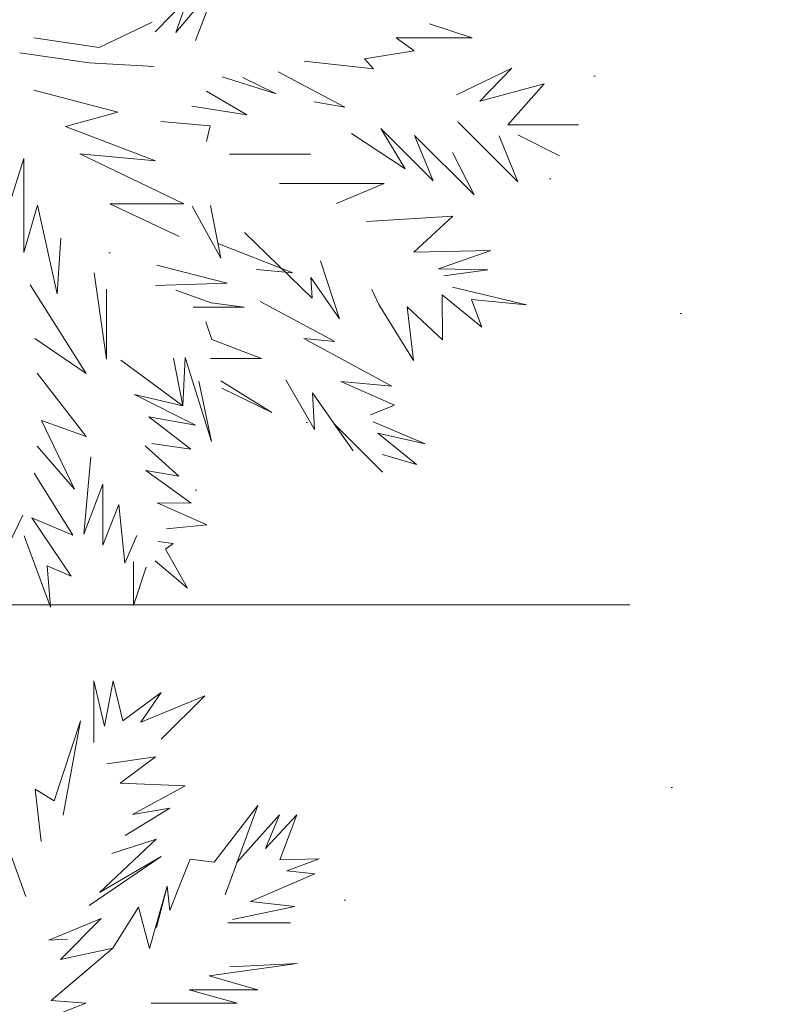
# Model space of a CAD drawing. Header units: millimetres. Extents: x 6487905018 to 6488192500, y 5882180700 to 5882375224.
# Tile 137 of 256: x 6488051702 to 6488052689, y 5882249478 to 5882250765. Entities that reach past the tile are written whole.
import ezdxf
from ezdxf.xclip import XClip

# ---------------------------------------------------------------- set-up
doc = ezdxf.new("R2010")
doc.units = ezdxf.units.MM
doc.header["$MEASUREMENT"] = 0
doc.header["$XCLIPFRAME"] = 2
for name, pattern in [('L_0_09', [2500, 2000, -500]), ('Przerywana', [2400, 1200, -1200]), ('Wipeout_Contour', [1000, 0, -1000])]:
    doc.linetypes.add(name, pattern=pattern)
for name, color, linetype, lineweight in [('drzewa_Nr_pióra__154', 94, 'Continuous', 5), ('linie plan_Nr_pióra__2', 160, 'Continuous', 25), ('przewod_telekomunikacyjny__linia__Nr_pióra__1', 7, 'Continuous', 0), ('teren zielony_Nr_pióra__157', 93, 'Continuous', 0), ('Wymiarowanie_Nr_pióra__1', 7, 'Continuous', 0), ('Zamość 06.10._2_krzyze_Nr_pióra__7', 7, 'Continuous', 5), ('Zamość 06.10._2_przewod_elektroenergetyczny___projektowany_lub_w_budowie__linia____ob__projektowany_Nr_pióra__1', 7, 'Continuous', 0)]:
    doc.layers.add(name, color=color, linetype=linetype, lineweight=lineweight)
for name, color, linetype in [('Mapa cyfrowa', 7, 'Continuous'), ('przewod_telekomunikacyjny__linia_', 7, 'Continuous'), ('Wymiarowanie', 7, 'Continuous'), ('Zamość 06.10._2_Mapa cyfrowa', 7, 'Continuous')]:
    doc.layers.add(name, color=color, linetype=linetype)
doc.styles.add('GENERATED_STYLE_2', font='txt')
doc.dimstyles.new('GENERATED_STYLE__1', dxfattribs={"dimtxt": 750, "dimasz": 570, "dimexe": 0.18, "dimexo": 0, "dimgap": 0.09, "dimtad": 1, "dimlfac": 0.001, "dimzin": 0, "dimdsep": 46, "dimtxsty": 'GENERATED_STYLE_2', "dimblk": 'ARROWHEAD_11', "dimblk1": 'ARROWHEAD_11', "dimblk2": 'ARROWHEAD_11', "dimcen": 0.09, "dimclrd": 7, "dimclre": 7, "dimclrt": 7, "dimazin": 0, "dimtfac": 1, "dimtdec": 4, "dimtmove": 2, "dimatfit": 3, "dimfxl": 0, "dimtolj": 1, "dimtzin": 0, "dimarcsym": 0})
doc.dimstyles.new('GENERATED_STYLE__10', dxfattribs={"dimtxt": 600.000024, "dimasz": 917.874396, "dimexe": 0.18, "dimexo": 40, "dimgap": 0.09, "dimtad": 1, "dimtih": 1, "dimtoh": 1, "dimdec": 0, "dimlfac": 0.1, "dimzin": 0, "dimdsep": 46, "dimtxsty": 'GENERATED_STYLE_2', "dimblk": 'ARROWHEAD_5', "dimblk1": 'ARROWHEAD_5', "dimblk2": 'ARROWHEAD_5', "dimcen": 0.09, "dimclrd": 7, "dimclre": 7, "dimclrt": 7, "dimazin": 0, "dimtfac": 1, "dimtdec": 4, "dimtmove": 0, "dimatfit": 3, "dimfxl": 0, "dimtolj": 1, "dimtzin": 0, "dimarcsym": 0})
doc.dimstyles.new('GENERATED_STYLE__9', dxfattribs={"dimtxt": 750, "dimasz": 917.874396, "dimexe": 0.18, "dimexo": 40, "dimgap": 0.09, "dimtad": 1, "dimdec": 0, "dimlfac": 0.1, "dimzin": 0, "dimdsep": 46, "dimtxsty": 'GENERATED_STYLE_2', "dimblk": 'ARROWHEAD_5', "dimblk1": 'ARROWHEAD_5', "dimblk2": 'ARROWHEAD_5', "dimcen": 0.09, "dimclrd": 7, "dimclre": 7, "dimclrt": 7, "dimazin": 0, "dimtfac": 1, "dimtdec": 4, "dimtmove": 2, "dimatfit": 3, "dimfxl": 0, "dimtolj": 1, "dimtzin": 0, "dimarcsym": 0})

# ---------------------------------------------------------------- blocks, each defined once
blk = doc.blocks.new('Rysunek_1_2')
at = {"color": 254, "linetype": 'Wipeout_Contour', "lineweight": 0, "ltscale": 70061284114.24681}
blk.add_wipeout([(6487915525.867126, 5882181505.900702), (6488146644.289524, 5882181505.900702), (6488146644.289524, 5882373115.540435), (6488107628.768834, 5882373115.540435), (6488107628.768834, 5882320263.490532), (6488101226.436201, 5882320263.490532), (6488101226.436201, 5882373115.540435), (6487915525.867126, 5882373115.540435)], dxfattribs=at).dxf.layer = 'Zamość 06.10._2_Mapa cyfrowa'
at = {"layer": 'Zamość 06.10._2_krzyze_Nr_pióra__7', "linetype": 'Continuous', "flags": 128}
blk.add_lwpolyline([(6488047500, 5882250000), (6488052500, 5882250000)], dxfattribs=at)
at = {"layer": 'Zamość 06.10._2_przewod_elektroenergetyczny___projektowany_lub_w_budowie__linia____ob__projektowany_Nr_pióra__1', "linetype": 'L_0_09', "flags": 128}
blk.add_lwpolyline([(6488054460, 5882297950), (6488056220, 5882299210), (6488059670, 5882297960), (6488052560, 5882248750), (6488032030.000001, 5882244930), (6488029080, 5882261360), (6488026000, 5882260550)], dxfattribs=at)
blk = doc.blocks.new('*D73', base_point=(6488045394.921593, 5882250647.102998))
at = {"layer": 'Wymiarowanie_Nr_pióra__1', "linetype": 'Continuous'}
for points in [[(6488049541.842549, 5882252547.629494), (6488049530.424479, 5882252605.032008), (6488049497.908566, 5882252653.695511), (6488049449.245064, 5882252686.211423), (6488049391.842549, 5882252697.629494), (6488049334.440034, 5882252686.211423), (6488049285.776532, 5882252653.695511), (6488049253.260619, 5882252605.032008), (6488049241.842549, 5882252547.629494), (6488049253.260619, 5882252490.226978), (6488049285.776532, 5882252441.563477), (6488049334.440034, 5882252409.047564), (6488049391.842549, 5882252397.629494), (6488049449.245064, 5882252409.047564), (6488049497.908566, 5882252441.563477), (6488049530.424479, 5882252490.226978)], [(6488054472.427137, 5882251717.367123), (6488054461.009068, 5882251774.769637), (6488054428.493155, 5882251823.43314), (6488054379.829652, 5882251855.949052), (6488054322.427137, 5882251867.367123), (6488054265.024622, 5882251855.949052), (6488054216.36112, 5882251823.43314), (6488054183.845207, 5882251774.769637), (6488054172.427137, 5882251717.367123), (6488054183.845207, 5882251659.964607), (6488054216.36112, 5882251611.301105), (6488054265.024622, 5882251578.785192), (6488054322.427137, 5882251567.367123), (6488054379.829652, 5882251578.785192), (6488054428.493155, 5882251611.301105), (6488054461.009068, 5882251659.964607)]]:
    blk.add_hatch(color=256, dxfattribs=at).paths.add_polyline_path(points)
for p, q in [((6488054174.5096, 5882251742.274993), (6488049539.760087, 5882252522.721622)), ((6488054415.831655, 5882252272.057888), (6488054347.335009, 5882251865.28466)), ((6488054618.262213, 5882251667.55138), (6488054470.344675, 5882251692.459251)), ((6488054297.519266, 5882251569.449585), (6488054229.02262, 5882251162.676356))]:
    blk.add_line(p, q, dxfattribs=at)
blk.add_circle((6488054322.427137, 5882251717.367123), 150, dxfattribs=at)
at = {"layer": 'Wymiarowanie_Nr_pióra__1', "insert": (6488051501.046564, 5882252344.571882), "char_height": 750, "attachment_point": 7, "rotation": 350.441619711, "style": 'GENERATED_STYLE_2'}
blk.add_mtext('\\A1;{\\fArial|b1|i0|c238|p38;5,00}', dxfattribs=at)
blk = doc.blocks.new('ARROWHEAD_11')
at = {"color": 0, "linetype": 'Continuous', "lineweight": 0}
blk.add_line((0, 0), (-1, 0), dxfattribs=at)
at = {"color": 0, "linetype": 'Continuous', "lineweight": 0, "const_width": 0.25, "flags": 128}
blk.add_lwpolyline([(-0.125, 0, 1), (0.125, 0, 1)], format="xyb", close=True, dxfattribs=at)
blk = doc.blocks.new('*D75', base_point=(6488045394.921593, 5882250647.102998))
at = {"layer": 'Wymiarowanie_Nr_pióra__1', "linetype": 'Continuous'}
for points in [[(6488060230.552193, 5882248902.391357), (6488060219.134123, 5882248959.793873), (6488060186.61821, 5882249008.457375), (6488060137.954707, 5882249040.973288), (6488060080.552193, 5882249052.391357), (6488060023.149677, 5882249040.973288), (6488059974.486176, 5882249008.457375), (6488059941.970263, 5882248959.793873), (6488059930.552193, 5882248902.391357), (6488059941.970263, 5882248844.988843), (6488059974.486176, 5882248796.32534), (6488060023.149677, 5882248763.809427), (6488060080.552193, 5882248752.391357), (6488060137.954707, 5882248763.809427), (6488060186.61821, 5882248796.32534), (6488060219.134123, 5882248844.988843)], [(6488059031.653335, 5882241782.627208), (6488059020.235264, 5882241840.029723), (6488058987.719352, 5882241888.693226), (6488058939.055849, 5882241921.209138), (6488058881.653335, 5882241932.627208), (6488058824.250819, 5882241921.209138), (6488058775.587317, 5882241888.693226), (6488058743.071404, 5882241840.029723), (6488058731.653335, 5882241782.627208), (6488058743.071404, 5882241725.224693), (6488058775.587317, 5882241676.561191), (6488058824.250819, 5882241644.045279), (6488058881.653335, 5882241632.627208), (6488058939.055849, 5882241644.045279), (6488058987.719352, 5882241676.561191), (6488059020.235264, 5882241725.224693)]]:
    blk.add_hatch(color=256, dxfattribs=at).paths.add_polyline_path(points)
for p, q in [((6488060130.367934, 5882249198.226433), (6488060105.460064, 5882249050.308895)), ((6488059525.861426, 5882248995.795874), (6488059932.634655, 5882248927.299229)), ((6488060228.46973, 5882248877.483486), (6488060635.242959, 5882248808.986841)), ((6488060055.644321, 5882248754.47382), (6488058906.561206, 5882241930.544745))]:
    blk.add_line(p, q, dxfattribs=at)
blk.add_circle((6488060080.552193, 5882248902.391357), 150, dxfattribs=at)
at = {"layer": 'Wymiarowanie_Nr_pióra__1', "insert": (6488059329.541573, 5882245345.779008), "char_height": 750, "attachment_point": 7, "rotation": 80.441619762, "style": 'GENERATED_STYLE_2'}
blk.add_mtext('\\A1;{\\fArial|b1|i0|c238|p38;7,22}', dxfattribs=at)
blk = doc.blocks.new('*D77', base_point=(6488045394.921593, 5882250647.102998))
at = {"layer": 'przewod_telekomunikacyjny__linia__Nr_pióra__1', "linetype": 'Continuous'}
blk.add_hatch(color=256, dxfattribs=at).paths.add_polyline_path([(6488057351.020344, 5882262834.607491), (6488056625.094238, 5882262197.391973), (6488057040.957753, 5882261919.79958)])
for p, q in [((6488057351.020344, 5882262834.607491), (6488056625.094238, 5882262197.391973)), ((6488057351.020344, 5882262834.607491), (6488057040.957753, 5882261919.79958)), ((6488057040.957753, 5882261919.79958), (6488056625.094238, 5882262197.391973)), ((6488056833.025996, 5882262058.595777), (6488046247.324568, 5882246200.066916)), ((6488046247.324568, 5882246200.066916), (6488053285.437386, 5882256743.923269)), ((6488049023.248511, 5882250108.702061), (6488049023.248511, 5882250608.702061)), ((6488048773.248511, 5882250358.702061), (6488049273.248511, 5882250358.702061))]:
    blk.add_line(p, q, dxfattribs=at)
at = {"layer": 'przewod_telekomunikacyjny__linia__Nr_pióra__1', "insert": (6488051112.822264, 5882253874.06099), "char_height": 750, "attachment_point": 7, "rotation": 56.276556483, "style": 'GENERATED_STYLE_2'}
blk.add_mtext('\\A1;{\\fArial|b1|i0|c238|p38;R 1\xa0500}', dxfattribs=at)
blk = doc.blocks.new('ARROWHEAD_5')
at = {"color": 0, "linetype": 'Continuous', "lineweight": 0}
blk.add_line((0, 0), (-1, 0), dxfattribs=at)
blk.add_solid([(-1, 0.2679), (0, 0), (-1, -0.2679), (-1, 0.2679)], dxfattribs=at)
blk = doc.blocks.new('*D79', base_point=(6488045394.921593, 5882250647.102998))
at = {"layer": 'Wymiarowanie_Nr_pióra__1', "linetype": 'Continuous'}
blk.add_hatch(color=256, dxfattribs=at).paths.add_polyline_path([(6488063680.254711, 5882253548.085899), (6488062715.420314, 5882253593.987003), (6488062821.733109, 5882253105.42013)])
for p, q in [((6488063680.254711, 5882253548.085899), (6488062715.420314, 5882253593.987003)), ((6488062821.733109, 5882253105.42013), (6488062715.420314, 5882253593.987003)), ((6488063680.254711, 5882253548.085899), (6488062821.733109, 5882253105.42013)), ((6488062768.576711, 5882253349.703567), (6488057266.319777, 5882252152.405216)), ((6488057266.319777, 5882252152.405216), (6488054914.661612, 5882252152.405216)), ((6488049023.248511, 5882250108.702061), (6488049023.248511, 5882250608.702061)), ((6488048773.248511, 5882250358.702061), (6488049273.248511, 5882250358.702061))]:
    blk.add_line(p, q, dxfattribs=at)
at = {"layer": 'Wymiarowanie_Nr_pióra__1', "insert": (6488054914.661612, 5882252272.405221), "char_height": 600.00002384, "attachment_point": 7, "style": 'GENERATED_STYLE_2'}
blk.add_mtext('\\A1;{\\fArial|b1|i0|c238|p38;1\xa0500}', dxfattribs=at)

msp = doc.modelspace()

# ---------------------------------------------------------------- block references
at = {"layer": 'Mapa cyfrowa', "color": 22, "linetype": 'Continuous', "lineweight": 5}
ref = msp.add_blockref('Rysunek_1_2', (0, 0), dxfattribs=at)
XClip(ref).set_block_clipping_path([(6487915525.8671264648, 5882181505.9007024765), (6488146644.2895231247, 5882181505.9007024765), (6488146644.2895231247, 5882373115.5404348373), (6488107628.7688331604, 5882373115.5404348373), (6488107628.7688331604, 5882320263.4905319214), (6488101226.4362001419, 5882320263.4905319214), (6488101226.4362001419, 5882373115.5404348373), (6487915525.8671264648, 5882373115.5404348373)])

# ---------------------------------------------------------------- next in the draw order: hatches: boundary and pattern name
at = {"layer": 'teren zielony_Nr_pióra__157', "linetype": 'Continuous'}
h = msp.add_hatch(dxfattribs=at)
h.set_pattern_fill('płyty_kamienne', color=256, style=0, pattern_type=2)
h.set_pattern_definition([(45, (6488045394.9, 5882252147.1), (-477.297, 477.297), [0, -450, 0, -675]), (110, (6488046894.9, 5882252147.1), (634.293, 230.864), [0, -330, 0, -570])])
h.paths.add_polyline_path([(6488047566.699059, 5882255932.5327), (6488045555.029326, 5882243354.950158), (6488046140.947524, 5882232527.375745, 0.2070569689), (6488048206.599371, 5882228254.370432, 0.0243137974), (6488049407.91275, 5882227454.239101, 0.0023663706), (6488049528.889167, 5882227382.669014), (6488050419.958063, 5882227639.987889), (6488050422.409745, 5882227655.31354), (6488050730.000001, 5882229610.000001), (6488051058.251553, 5882231630.009551), (6488051118.989788, 5882232009.688929), (6488053911.431513, 5882249465.456784), (6488055989.23284, 5882262453.952582), (6488056194.365236, 5882263736.503895), (6488052143.069927, 5882263733.65154), (6488050824.942152, 5882255492.308228, 0.0532631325)])

# ---------------------------------------------------------------- next in the draw order: linework, layer by layer
at = {"layer": 'drzewa_Nr_pióra__154', "linetype": 'Continuous'}
for p, q in [((6488051961.055437, 5882250813.104798), (6488051906.274456, 5882250747.896663)), ((6488051931.99496, 5882250737.633064), (6488051961.055437, 5882250813.104798)), ((6488051922.014501, 5882250792.915079), (6488051879.34724, 5882250748.756686)), ((6488051906.274456, 5882250747.896663), (6488051922.014501, 5882250792.915079)), ((6488051875.51574, 5882250761.633463), (6488051805.834309, 5882250728.212372)), ((6488052237.881316, 5882250759.323684), (6488052293.893425, 5882250740.994069)), ((6488051805.834309, 5882250728.212372), (6488051720.567613, 5882250740.905768)), ((6488052293.893425, 5882250740.994069), (6488052194.224197, 5882250740.994069)), ((6488052194.224197, 5882250740.994069), (6488052217.947897, 5882250723.794804)), ((6488051793.128769, 5882250708.5179), (6488051702.497253, 5882250721.473)), ((6488052217.947897, 5882250723.794804), (6488052153.049422, 5882250713.485019)), ((6488052153.049422, 5882250713.485019), (6488052164.77584, 5882250700.500779)), ((6488051877.720955, 5882250703.501337), (6488051793.128769, 5882250708.5179)), ((6488052164.77584, 5882250700.500779), (6488052073.977185, 5882250710.681087)), ((6488052345.469774, 5882250701.283202), (6488052273.200279, 5882250666.432533)), ((6488052303.625406, 5882250658.361797), (6488052345.469774, 5882250701.283202)), ((6488051966.718352, 5882250690.076095), (6488052037.431319, 5882250667.709723)), ((6488052037.431319, 5882250667.709723), (6488051993.802382, 5882250688.992734)), ((6488052039.969596, 5882250696.759607), (6488052127.267635, 5882250650.253237)), ((6488052387.666857, 5882250681.03676), (6488052303.625406, 5882250658.361797)), ((6488052340.491244, 5882250627.121775), (6488052387.666857, 5882250681.03676)), ((6488051720.717709, 5882250672.643983), (6488051830.390673, 5882250643.748949)), ((6488051999.118078, 5882250640.388017), (6488051946.305308, 5882250671.28031)), ((6488051927.143024, 5882250651.83281), (6488051999.118078, 5882250640.388017)), ((6488052127.267635, 5882250650.253237), (6488052087.233838, 5882250657.342086)), ((6488051830.390673, 5882250643.748949), (6488051761.841178, 5882250625.158205)), ((6488051761.841178, 5882250625.158205), (6488051879.723058, 5882250580.037148)), ((6488051951.115065, 5882250625.955664), (6488051886.706786, 5882250631.614691)), ((6488051946.305614, 5882250605.449951), (6488051951.115065, 5882250625.955664)), ((6488052274.987657, 5882250631.285177), (6488052353.627077, 5882250552.645757)), ((6488052432.59601, 5882250627.121775), (6488052340.491244, 5882250627.121775)), ((6488052136.063592, 5882250615.889486), (6488052206.152471, 5882250569.662258)), ((6488052206.152471, 5882250569.662258), (6488052174.253373, 5882250622.62886)), ((6488052174.253373, 5882250622.62886), (6488052242.770333, 5882250554.111899)), ((6488052242.770333, 5882250554.111899), (6488052218.540339, 5882250613.497883)), ((6488052218.540339, 5882250613.497883), (6488052296.291652, 5882250535.746571)), ((6488052353.627077, 5882250552.645757), (6488052328.844089, 5882250612.964076)), ((6488052353.384268, 5882250614.128993), (6488052407.884975, 5882250586.685536)), ((6488052407.884975, 5882250586.685536), (6488052353.384268, 5882250614.128993)), ((6488051879.723058, 5882250580.037148), (6488051780.561659, 5882250589.589291)), ((6488051780.561659, 5882250589.589291), (6488051916.51667, 5882250523.851115)), ((6488051976.565095, 5882250588.931994), (6488052082.148607, 5882250588.931994)), ((6488052296.291652, 5882250535.746571), (6488052267.829576, 5882250591.236265)), ((6488051686.959254, 5882250518.451463), (6488051707.678805, 5882250583.446956)), ((6488051707.678805, 5882250583.446956), (6488051707.678805, 5882250460.417973)), ((6488052178.746289, 5882250550.742213), (6488052041.712368, 5882250550.742213)), ((6488052116.392127, 5882250524.524404), (6488052178.746289, 5882250550.742213)), ((6488051707.678805, 5882250460.417973), (6488051725.507055, 5882250522.300745)), ((6488051725.507055, 5882250522.300745), (6488051751.126972, 5882250406.406322)), ((6488051916.51667, 5882250523.851115), (6488051819.874669, 5882250523.851115)), ((6488051819.874669, 5882250523.851115), (6488051910.702085, 5882250481.543975)), ((6488051965.082057, 5882250453.102961), (6488051927.644702, 5882250520.97164)), ((6488051951.66079, 5882250522.001195), (6488051965.082057, 5882250453.102961)), ((6488052268.604597, 5882250508.059516), (6488052155.779514, 5882250500.891622)), ((6488052217.515415, 5882250460.742039), (6488052268.604597, 5882250508.059516)), ((6488052084.68718, 5882250400.886217), (6488051996.012519, 5882250486.740298)), ((6488051751.126972, 5882250406.406322), (6488051755.803801, 5882250479.012286)), ((6488052059.044449, 5882250433.963315), (6488051961.348963, 5882250472.266848)), ((6488052318.026668, 5882250463.130362), (6488052217.515415, 5882250460.742039)), ((6488052249.547573, 5882250439.154846), (6488052318.026668, 5882250463.130362)), ((6488051973.348042, 5882250420.441146), (6488051881.25608, 5882250443.982634)), ((6488052095.627354, 5882250449.651616), (6488052120.383938, 5882250373.735049)), ((6488051799.625173, 5882250433.909056), (6488051815.568958, 5882250320.854707)), ((6488052011.729407, 5882250438.251004), (6488052059.044449, 5882250433.963315)), ((6488052314.156189, 5882250437.826999), (6488052249.547573, 5882250439.154846)), ((6488052256.532818, 5882250430.080433), (6488052314.156189, 5882250437.826999)), ((6488051789.014472, 5882250302.482755), (6488051715.726393, 5882250418.201208)), ((6488051879.780208, 5882250417.360866), (6488051973.348042, 5882250420.441146)), ((6488052120.383938, 5882250373.735049), (6488052082.835131, 5882250427.777318)), ((6488052082.835131, 5882250427.777318), (6488052084.68718, 5882250400.886217)), ((6488051815.568958, 5882250320.854707), (6488051815.568958, 5882250412.585063)), ((6488051952.345137, 5882250394.569866), (6488051906.176507, 5882250411.213133)), ((6488052171.64263, 5882250392.673703), (6488052162.417772, 5882250412.125373)), ((6488052254.400071, 5882250405.316346), (6488052255.125852, 5882250346.314561)), ((6488052254.400071, 5882250405.316346), (6488052306.251452, 5882250363.022532)), ((6488052364.659353, 5882250392.226482), (6488052268.174893, 5882250414.956411)), ((6488051995.803476, 5882250388.919197), (6488051952.345137, 5882250394.569866)), ((6488052114.381271, 5882250344.230802), (6488052016.422736, 5882250396.184698)), ((6488052216.93607, 5882250319.357068), (6488052171.64263, 5882250392.673703)), ((6488052306.251452, 5882250363.022532), (6488052292.772706, 5882250398.965856)), ((6488052292.772706, 5882250398.965856), (6488052364.659353, 5882250392.226482)), ((6488051928.721753, 5882250388.919197), (6488051995.803476, 5882250388.919197)), ((6488052255.125852, 5882250346.314561), (6488052208.788759, 5882250389.474584)), ((6488052208.788759, 5882250389.474584), (6488052216.93607, 5882250319.357068)), ((6488051953.290523, 5882250346.93786), (6488051945.655618, 5882250369.619245)), ((6488051721.966554, 5882250347.999404), (6488051789.014472, 5882250302.482755)), ((6488052018.311767, 5882250321.905902), (6488051953.290523, 5882250346.93786)), ((6488052188.778224, 5882250285.796678), (6488052073.791544, 5882250347.909043)), ((6488052073.791544, 5882250347.909043), (6488052114.381271, 5882250344.230802)), ((6488051915.349122, 5882250260.108826), (6488051834.289439, 5882250319.918683)), ((6488051903.221632, 5882250322.533442), (6488051915.349122, 5882250260.108826)), ((6488051915.349122, 5882250260.108826), (6488051918.517056, 5882250323.158034)), ((6488051918.517056, 5882250323.158034), (6488051952.790084, 5882250213.307624)), ((6488051951.508265, 5882250321.905902), (6488052018.311767, 5882250321.905902)), ((6488051789.147911, 5882250220.154936), (6488051725.086634, 5882250302.758242)), ((6488051952.790084, 5882250213.307624), (6488051936.31823, 5882250292.41903)), ((6488052032.000647, 5882250251.183382), (6488051965.273557, 5882250292.621787)), ((6488052050.24355, 5882250294.043), (6488052087.419951, 5882250228.930528)), ((6488052192.28099, 5882250261.069017), (6488052121.84078, 5882250291.862549)), ((6488052121.84078, 5882250291.862549), (6488052188.778224, 5882250285.796678)), ((6488051966.399659, 5882250283.095135), (6488052032.000647, 5882250251.183382)), ((6488052087.419951, 5882250228.930528), (6488052085.041862, 5882250277.017831)), ((6488052085.041862, 5882250277.017831), (6488052138.050408, 5882250201.368052)), ((6488051852.301938, 5882250274.807815), (6488051915.349122, 5882250260.108826)), ((6488051932.025195, 5882250234.831992), (6488051852.301938, 5882250274.807815)), ((6488052160.953097, 5882250248.113091), (6488052192.28099, 5882250261.069017)), ((6488051773.794458, 5882250151.150591), (6488051730.746343, 5882250240.687038)), ((6488051730.746343, 5882250240.687038), (6488051789.147911, 5882250220.154936)), ((6488051926.096714, 5882250203.620509), (6488051870.762732, 5882250245.837926)), ((6488051870.762732, 5882250245.837926), (6488051932.025195, 5882250234.831992)), ((6488052138.050408, 5882250201.368052), (6488052112.978858, 5882250237.148268)), ((6488052112.978858, 5882250237.148268), (6488052176.64482, 5882250173.482306)), ((6488052232.118348, 5882250210.263408), (6488052164.451334, 5882250239.180701)), ((6488052220.88606, 5882250183.305915), (6488052170.281728, 5882250224.293386)), ((6488052170.281728, 5882250224.293386), (6488052232.118348, 5882250210.263408)), ((6488051874.98875, 5882250210.896575), (6488051926.096714, 5882250203.620509)), ((6488051725.12542, 5882250207.391267), (6488051773.794458, 5882250151.150591)), ((6488051910.171307, 5882250168.139935), (6488051866.363272, 5882250207.855648)), ((6488051795.288437, 5882250193.555436), (6488051785.928197, 5882250092.152831)), ((6488052176.374773, 5882250196.459202), (6488052220.88606, 5882250183.305915)), ((6488051926.335423, 5882250132.967834), (6488051867.14472, 5882250175.57674)), ((6488051867.14472, 5882250175.57674), (6488051910.171307, 5882250168.139935)), ((6488051771.594517, 5882250091.201148), (6488051721.086038, 5882250172.216396)), ((6488051785.928197, 5882250092.152831), (6488051810.988059, 5882250157.650012)), ((6488051810.988059, 5882250157.650012), (6488051810.988059, 5882250078.112471)), ((6488051810.988059, 5882250078.112471), (6488051831.91067, 5882250131.191033)), ((6488051831.91067, 5882250131.191033), (6488051839.76769, 5882250054.32264)), ((6488051882.067557, 5882250133.118037), (6488051926.335423, 5882250132.967834)), ((6488051946.818218, 5882250104.679894), (6488051882.067557, 5882250133.118037)), ((6488051706.366153, 5882250117.113472), (6488051672.045271, 5882250046.911669)), ((6488051769.348059, 5882250037.286163), (6488051718.07667, 5882250113.609808)), ((6488051718.07667, 5882250113.609808), (6488051771.594517, 5882250091.201148)), ((6488051894.268287, 5882250099.507182), (6488051946.818218, 5882250104.679894)), ((6488051707.937874, 5882250090.123505), (6488051742.390566, 5882249996.849924)), ((6488051839.76769, 5882250054.32264), (6488051855.361733, 5882250090.671708)), ((6488051902.993882, 5882250080.112778), (6488051883.261453, 5882250082.922016)), ((6488051892.606232, 5882250072.562147), (6488051902.993882, 5882250080.112778)), ((6488051921.651684, 5882250021.951027), (6488051892.606232, 5882250072.562147)), ((6488051850.719749, 5882249998.909178), (6488051850.719749, 5882250056.63066)), ((6488051879.178769, 5882250057.668633), (6488051921.651684, 5882250021.951027)), ((6488051742.390566, 5882249996.849924), (6488051737.897651, 5882250050.76491)), ((6488051737.897651, 5882250050.76491), (6488051769.348059, 5882250037.286163)), ((6488051867.274373, 5882250048.98589), (6488051850.719749, 5882249998.909178)), ((6488051798.86932, 5882249820.198022), (6488051798.86932, 5882249900.533923)), ((6488051798.86932, 5882249900.533923), (6488051812.887137, 5882249841.546612)), ((6488051812.887137, 5882249841.546612), (6488051824.109691, 5882249900.533923)), ((6488051824.109691, 5882249900.533923), (6488051837.133987, 5882249848.266808)), ((6488051887.031868, 5882249885.222495), (6488051837.133987, 5882249848.266808)), ((6488051860.471302, 5882249846.412947), (6488051887.031868, 5882249885.222495)), ((6488051944.137343, 5882249881.157027), (6488051860.471302, 5882249846.412947)), ((6488051887.243211, 5882249824.262895), (6488051944.137343, 5882249881.157027)), ((6488051781.667918, 5882249848.168768), (6488051747.383405, 5882249744.003821)), ((6488051758.811458, 5882249725.237), (6488051781.667918, 5882249848.168768)), ((6488051879.786822, 5882249801.136815), (6488051816.070722, 5882249792.227276)), ((6488051833.638448, 5882249767.01015), (6488051879.786822, 5882249801.136815)), ((6488051918.460915, 5882249763.500002), (6488051833.638448, 5882249767.01015)), ((6488051849.765049, 5882249725.805519), (6488051918.460915, 5882249763.500002)), ((6488051747.383405, 5882249744.003821), (6488051722.439722, 5882249758.931828)), ((6488051722.439722, 5882249758.931828), (6488051730.396667, 5882249690.853487)), ((6488052013.355065, 5882249737.8062), (6488051956.446261, 5882249663.50176)), ((6488051970.672368, 5882249620.990399), (6488052013.355065, 5882249737.8062)), ((6488051839.834895, 5882249698.352729), (6488051898.502956, 5882249734.254144)), ((6488051898.502956, 5882249734.254144), (6488051849.765049, 5882249725.805519)), ((6488052042.016089, 5882249725.310221), (6488051986.146158, 5882249663.339718)), ((6488052064.480666, 5882249725.310221), (6488052023.670705, 5882249681.576622)), ((6488052023.670705, 5882249681.576622), (6488052042.016089, 5882249725.310221)), ((6488052042.186227, 5882249666.735425), (6488052064.480666, 5882249725.310221)), ((6488051710.083274, 5882249618.743941), (6488051685.018381, 5882249688.855978)), ((6488051806.40465, 5882249623.959317), (6488051880.589498, 5882249693.7528)), ((6488051880.589498, 5882249693.7528), (6488051822.406159, 5882249674.905384)), ((6488051792.786989, 5882249607.234626), (6488051887.02934, 5882249670.914345)), ((6488051887.02934, 5882249670.914345), (6488051806.40465, 5882249623.959317)), ((6488051924.991692, 5882249667.529037), (6488051909.482578, 5882249628.3641)), ((6488051956.446261, 5882249663.50176), (6488051924.991692, 5882249667.529037)), ((6488052093.566732, 5882249667.88257), (6488052042.186227, 5882249666.735425)), ((6488052051.544847, 5882249652.440807), (6488052093.566732, 5882249667.88257)), ((6488052004.017902, 5882249612.079034), (6488052087.872194, 5882249648.601861)), ((6488052087.872194, 5882249648.601861), (6488052051.544847, 5882249652.440807)), ((6488051871.658669, 5882249550.759078), (6488051895.140737, 5882249632.312447)), ((6488051895.140737, 5882249632.312447), (6488051880.81406, 5882249578.307702)), ((6488051898.495704, 5882249600.619105), (6488051895.140737, 5882249632.312447)), ((6488051909.482578, 5882249628.3641), (6488051898.495704, 5882249600.619105)), ((6488052062.051677, 5882249605.622634), (6488052004.017902, 5882249612.079034)), ((6488051823.853899, 5882249551.225649), (6488051857.249029, 5882249604.740202)), ((6488051857.249029, 5882249604.740202), (6488051871.658669, 5882249550.759078)), ((6488051980.199121, 5882249588.904541), (6488052062.051677, 5882249605.622634)), ((6488051808.621638, 5882249589.845766), (6488051740.297716, 5882249561.52988)), ((6488051755.376579, 5882249536.600706), (6488051808.621638, 5882249589.845766)), ((6488051974.259238, 5882249584.345443), (6488052056.037762, 5882249584.345443)), ((6488051740.297716, 5882249561.52988), (6488051764.40268, 5882249563.085865)), ((6488051743.256215, 5882249482.957188), (6488051823.853899, 5882249551.225649)), ((6488051823.853899, 5882249551.225649), (6488051755.376579, 5882249536.600706)), ((6488051949.987464, 5882249515.047971), (6488052065.023593, 5882249531.132091)), ((6488052065.023593, 5882249531.132091), (6488051976.802102, 5882249526.649861)), ((6488051743.256215, 5882249482.957188), (6488051794.41766, 5882249526.1421)), ((6488051794.41766, 5882249526.1421), (6488051743.256215, 5882249482.957188)), ((6488052013.355065, 5882249496.931442), (6488051949.987464, 5882249515.047971)), ((6488051986.397573, 5882249479.216688), (6488051923.597645, 5882249496.931442)), ((6488051923.597645, 5882249496.931442), (6488052013.355065, 5882249496.931442)), ((6488051690.600971, 5882249441.032579), (6488051788.709293, 5882249479.463563)), ((6488051788.709293, 5882249479.463563), (6488051743.256215, 5882249482.957188)), ((6488051873.992307, 5882249479.216688), (6488051986.397573, 5882249479.216688))]:
    msp.add_line(p, q, dxfattribs=at)
at = {"layer": 'linie plan_Nr_pióra__2', "linetype": 'Przerywana'}
msp.add_arc((6488049023.248511, 5882250358.702061), 15000, 355.9747496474, 89.7571800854, dxfattribs=at)
at = {"layer": 'Wymiarowanie_Nr_pióra__1', "linetype": 'Przerywana'}
msp.add_line((6488048103.552583, 5882250919.201304), (6488060080.552193, 5882248902.391357), dxfattribs=at)

# ---------------------------------------------------------------- next in the draw order: dimensions: what is measured, and where the dimension line sits
at = {"layer": 'przewod_telekomunikacyjny__linia_', "linetype": 'Continuous'}
dim = msp.add_radius_dim(center=(6488049023.248511, 5882250358.702061), mpoint=(6488057351.020344, 5882262834.607491), dimstyle='GENERATED_STYLE__9', dxfattribs=at)
dim.commit()
dim.dimension.update_dxf_attribs({"geometry": '*D77', "text_midpoint": (6488051798.354351, 5882255576.513194), "dimtype": 164, "text_rotation": 56.276556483})
at = {"layer": 'Wymiarowanie', "linetype": 'Continuous'}
dim = msp.add_radius_dim(center=(6488049023.248511, 5882250358.702061), mpoint=(6488063680.254711, 5882253548.085899), dimstyle='GENERATED_STYLE__10', dxfattribs=at)
dim.commit()
dim.dimension.update_dxf_attribs({"geometry": '*D79', "text_midpoint": (6488055940.490652, 5882252572.405233), "dimtype": 164})
for base, p1, p2, angle, picture, middle, turn in [((6488049391.842549, 5882252547.629494), (6488054172.517579, 5882250827.116304), (6488049023.248511, 5882250358.702061), 170.441619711, '*D73', (6488052547.182347, 5882252548.692267), 350.441619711), ((6488058881.653335, 5882241782.627208), (6488048103.552583, 5882250919.201304), (6488046904.653725, 5882243799.437155), 260.441619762, '*D75', (6488059125.421187, 5882246391.914792), 80.441619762)]:
    dim = msp.add_linear_dim(base=base, p1=p1, p2=p2, angle=angle, dimstyle='GENERATED_STYLE__1', dxfattribs=at)
    dim.commit()
    dim.dimension.update_dxf_attribs({"geometry": picture, "text_midpoint": middle, "dimtype": 160, "text_rotation": turn})

doc.saveas('drawing.dxf')
